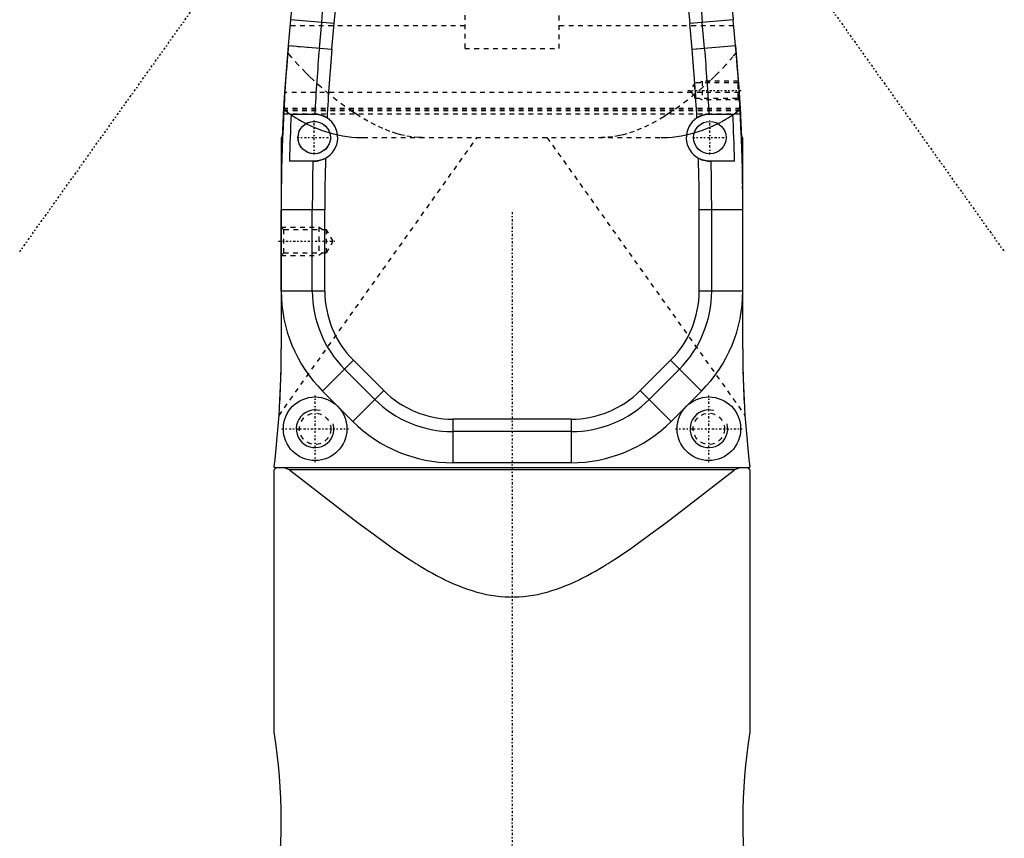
# Model space of a CAD drawing. Extents: x -565 to 216, y -1 to 791.
# Tile 8 of 13: x -205 to 5, y 451 to 625. Entities that reach past the tile are written whole.
import ezdxf

# ---------------------------------------------------------------- set-up
doc = ezdxf.new("R2010")
doc.units = 0
doc.linetypes.add('CENTER', pattern=[1.5, 0.45, -0.5, 0.05, -0.5])
doc.linetypes.add('DASHED', pattern=[2, 1, -1])
for name, color, linetype in [('AM_0', 7, 'CONTINUOUS'), ('AM_10', 7, 'CONTINUOUS'), ('AM_3', 7, 'DASHED'), ('AM_7', 7, 'CENTER')]:
    doc.layers.add(name, color=color, linetype=linetype)

msp = doc.modelspace()

# ---------------------------------------------------------------- linework, layer by layer
at = {"layer": 'AM_0', "color": 7, "linetype": 'CONTINUOUS'}
for p, q in [((-147.44, 619.54), (-146.96, 625.02)), ((-137.75, 624.21), (-146.96, 625.02)), ((-140.87, 618.96), (-140.39, 624.44)), ((-138.23, 618.73), (-137.75, 624.21)), ((-53.04, 625.02), (-62.25, 624.21)), ((-61.77, 618.73), (-62.25, 624.21)), ((-59.13, 618.96), (-59.61, 624.44)), ((-52.56, 619.54), (-53.04, 625.02)), ((-148.22, 609.59), (-147.48, 619.54)), ((-147.48, 619.54), (-138.23, 618.73)), ((-61.77, 618.73), (-52.52, 619.54)), ((-52.52, 619.54), (-51.78, 609.59)), ((-51.92, 611.68), (-51.69, 608.09)), ((-148.48, 605), (-148.22, 609.59)), ((-51.78, 609.59), (-51.52, 605)), ((-148.7, 600), (-148.42, 606.2)), ((-146.88, 605), (-141.87, 605)), ((-58.13, 605), (-53.12, 605)), ((-51.58, 606.2), (-51.3, 600)), ((-149, 600), (-149, 555.17)), ((-148.7, 600), (-149, 600)), ((-51, 600), (-51.3, 600)), ((-51, 555.17), (-51, 600)), ((-142, 595), (-147.27, 595)), ((-52.73, 595), (-58, 595)), ((-149, 567.43), (-149, 584.68)), ((-139.75, 584.68), (-149, 584.68)), ((-142.4, 567.43), (-142.4, 584.68)), ((-139.75, 567.43), (-139.75, 584.68)), ((-51, 584.68), (-60.25, 584.68)), ((-60.25, 567.43), (-60.25, 584.68)), ((-57.6, 567.43), (-57.6, 584.68)), ((-51, 567.43), (-51, 584.68)), ((-139.75, 567.43), (-149, 567.43)), ((-51, 567.43), (-60.25, 567.43)), ((-133.67, 552.75), (-140.21, 546.21)), ((-127.24, 546.33), (-133.67, 552.75)), ((-72.76, 546.33), (-66.33, 552.75)), ((-59.79, 546.21), (-66.33, 552.75)), ((-129.12, 544.45), (-135.55, 550.88)), ((-70.88, 544.45), (-64.45, 550.88)), ((-133.78, 539.79), (-140.21, 546.21)), ((-127.24, 546.33), (-133.78, 539.79)), ((-66.22, 539.79), (-72.76, 546.33)), ((-66.22, 539.79), (-59.79, 546.21)), ((-112.57, 540.25), (-112.57, 531)), ((-87.43, 540.25), (-112.57, 540.25)), ((-87.43, 540.25), (-87.43, 531)), ((-87.43, 537.6), (-112.57, 537.6)), ((-87.43, 531), (-112.57, 531)), ((-150.5, 530), (-150.5, 530.16)), ((-150, 530), (-150.5, 529.5)), ((-150.5, 530), (-49.5, 530)), ((-150.5, 473.81), (-150.5, 529.5)), ((-147.25, 529.5), (-148.52, 530)), ((-52.75, 529.5), (-147.25, 529.5)), ((-51.48, 530), (-52.75, 529.5)), ((-49.5, 529.5), (-50, 530)), ((-49.5, 530), (-49.5, 530.16)), ((-49.5, 529.5), (-49.5, 473.81))]:
    msp.add_line(p, q, dxfattribs=at)
for points in [[(-141.87, 605, 0), (-141.83, 605, 0), (-141.73, 604.99, 0), (-141.62, 604.99, 0), (-141.57, 604.98, 0), (-141.51, 604.98, 0), (-141.38, 604.96, 0), (-141.25, 604.94, 0), (-141.11, 604.92, 0), (-140.96, 604.89, 0), (-140.81, 604.86, 0), (-140.73, 604.84, 0), (-140.65, 604.81, 0), (-140.49, 604.77, 0), (-140.33, 604.71, 0), (-140.16, 604.65, 0), (-139.99, 604.58, 0), (-139.83, 604.5, 0), (-139.75, 604.46, 0), (-139.66, 604.42, 0), (-139.5, 604.33, 0), (-139.34, 604.24, 0), (-139.26, 604.18, 0)], [(-60.74, 604.18, 0), (-60.66, 604.24, 0), (-60.5, 604.33, 0), (-60.33, 604.42, 0), (-60.25, 604.46, 0), (-60.17, 604.5, 0), (-60, 604.58, 0), (-59.84, 604.65, 0), (-59.74, 604.69, 0), (-59.71, 604.7, 0), (-59.68, 604.71, 0), (-59.67, 604.71, 0), (-59.66, 604.72, 0), (-59.63, 604.73, 0), (-59.6, 604.74, 0), (-59.51, 604.77, 0), (-59.35, 604.82, 0), (-59.27, 604.84, 0), (-59.19, 604.86, 0), (-59.04, 604.89, 0), (-58.89, 604.92, 0), (-58.75, 604.94, 0), (-58.62, 604.96, 0), (-58.49, 604.98, 0), (-58.43, 604.98, 0), (-58.38, 604.99, 0), (-58.27, 604.99, 0), (-58.17, 605, 0), (-58.13, 605, 0)], [(-139.6, 595.61, 0), (-139.67, 595.58, 0), (-139.81, 595.5, 0), (-139.95, 595.44, 0), (-140.03, 595.41, 0), (-140.1, 595.37, 0), (-140.25, 595.32, 0), (-140.39, 595.26, 0), (-140.54, 595.22, 0), (-140.69, 595.18, 0), (-140.83, 595.14, 0), (-140.9, 595.12, 0), (-140.97, 595.11, 0), (-141.11, 595.08, 0), (-141.24, 595.06, 0), (-141.37, 595.04, 0), (-141.5, 595.03, 0), (-141.62, 595.01, 0), (-141.68, 595.01, 0), (-141.74, 595.01, 0), (-141.85, 595, 0), (-141.95, 595, 0), (-142, 595, 0)], [(-58, 595, 0), (-58.05, 595, 0), (-58.15, 595, 0), (-58.26, 595.01, 0), (-58.32, 595.01, 0), (-58.38, 595.01, 0), (-58.5, 595.03, 0), (-58.63, 595.04, 0), (-58.76, 595.06, 0), (-58.89, 595.08, 0), (-59.03, 595.11, 0), (-59.1, 595.12, 0), (-59.17, 595.14, 0), (-59.32, 595.18, 0), (-59.46, 595.22, 0), (-59.6, 595.26, 0), (-59.75, 595.32, 0), (-59.9, 595.37, 0), (-59.97, 595.4, 0), (-60.04, 595.44, 0), (-60.19, 595.5, 0), (-60.33, 595.58, 0), (-60.4, 595.61, 0)], [(-147.25, 529.5, 0), (-144.76, 527.59, 0), (-140.03, 523.94, 0), (-135.09, 520.12, 0), (-132.57, 518.19, 0), (-130.07, 516.31, 0), (-125.21, 512.8, 0), (-122.17, 510.75, 0), (-121.28, 510.18, 0), (-120.39, 509.61, 0), (-119.95, 509.34, 0), (-119.5, 509.07, 0), (-118.62, 508.54, 0), (-117.75, 508.03, 0), (-116.89, 507.55, 0), (-116.03, 507.09, 0), (-115.15, 506.63, 0), (-114.7, 506.41, 0), (-114.25, 506.18, 0), (-113.33, 505.75, 0), (-112.39, 505.33, 0), (-111.43, 504.93, 0), (-110.46, 504.55, 0), (-109.48, 504.19, 0), (-108.98, 504.03, 0), (-108.48, 503.87, 0), (-107.48, 503.57, 0), (-106.48, 503.31, 0), (-105.47, 503.08, 0), (-104.46, 502.89, 0), (-103.45, 502.74, 0), (-102.95, 502.68, 0), (-102.45, 502.63, 0), (-101.46, 502.56, 0), (-100.48, 502.52, 0), (-100, 502.51, 0), (-99.52, 502.52, 0), (-98.54, 502.56, 0), (-97.55, 502.63, 0), (-97.05, 502.68, 0), (-96.55, 502.74, 0), (-95.54, 502.89, 0), (-94.53, 503.08, 0), (-93.52, 503.31, 0), (-92.52, 503.57, 0), (-91.52, 503.87, 0), (-91.02, 504.03, 0), (-90.52, 504.19, 0), (-89.54, 504.55, 0), (-88.57, 504.93, 0), (-87.61, 505.33, 0), (-86.67, 505.75, 0), (-85.75, 506.18, 0), (-85.3, 506.41, 0), (-84.85, 506.63, 0), (-83.97, 507.09, 0), (-83.11, 507.55, 0), (-82.25, 508.03, 0), (-81.38, 508.54, 0), (-80.5, 509.07, 0), (-80.05, 509.34, 0), (-79.61, 509.61, 0), (-78.72, 510.18, 0), (-77.83, 510.75, 0), (-74.79, 512.8, 0), (-69.93, 516.31, 0), (-67.43, 518.19, 0), (-64.91, 520.12, 0), (-59.97, 523.94, 0), (-55.24, 527.59, 0), (-52.75, 529.5, 0)]]:
    msp.add_polyline3d(points, dxfattribs=at)
for centre, radius in [((-142, 600), 3.43), ((-58, 600), 3.45), ((-141.8, 538.21), 6.75), ((-58.2, 538.21), 6.75)]:
    msp.add_circle(centre, radius, dxfattribs=at)
for centre, radius, start, end in [((-545.44, 659.88), 400, 355, 5), ((-545.44, 659.88), 406.6, 355, 5), ((-545.44, 659.88), 409.25, 355, 5), ((345.44, 659.88), 409.25, 175.0627, 185), ((345.44, 659.88), 406.6, 175.0566, 185), ((345.44, 659.88), 400, 175.0411, 185), ((251, 584.68), 400, 175, 180), ((251, 584.68), 393.4, 175, 177.0391), ((-451, 584.68), 393.4, 2.9609, 5), ((-451, 584.68), 400, 0, 5), ((251, 584.68), 390.75, 175, 177.1385), ((-451, 584.68), 390.75, 2.8615, 5), ((251, 584.68), 398.4, 177.0761, 178.5153), ((-142, 600), 5, 298.7116, 56.8229), ((-58, 600), 5, 123.1771, 241.2884), ((-451, 584.68), 398.4, 1.4847, 2.9239), ((251, 584.68), 393.4, 178.4965, 180), ((251, 584.68), 390.75, 178.3961, 180), ((-451, 584.68), 390.75, 0, 1.6039), ((-451, 584.68), 393.4, 0, 1.5035), ((-119, 567.43), 30, 180, 225), ((-119, 567.43), 23.4, 180, 225), ((-119, 567.43), 20.75, 180, 225), ((-81, 567.43), 20.75, 315, 0), ((-81, 567.43), 23.4, 315, 0), ((-81, 567.43), 30, 315, 0), ((-349, 554.62), 200, 352.9765, 0.1584), ((149, 554.62), 200, 179.8416, 187.0235), ((-112.57, 561), 20.75, 225, 270), ((-87.43, 561), 20.75, 270, 315), ((-112.57, 561), 23.4, 225, 270), ((-87.43, 561), 23.4, 270, 315), ((-112.57, 561), 30, 225, 270), ((-87.43, 561), 30, 270, 315), ((-266.36, 455.11), 117.36, 350.8296, 9.1704), ((66.36, 455.11), 117.36, 170.8296, 189.1704)]:
    msp.add_arc(centre, radius, start, end, dxfattribs=at)
at = {"layer": 'AM_10', "color": 7, "linetype": 'CONTINUOUS'}
for centre in [(-141.8, 538.21), (-58.2, 538.21)]:
    msp.add_arc(centre, 4, 75, 15, dxfattribs=at)
at = {"layer": 'AM_3', "color": 6, "linetype": 'DASHED'}
for p, q in [((-110, 670), (-110, 618.88)), ((-90, 618.88), (-90, 670)), ((-146.96, 625.02), (-146.71, 628.01)), ((-53.29, 628.01), (-53.04, 625.02)), ((-110, 623.72), (-147.07, 623.72)), ((-52.93, 623.72), (-90, 623.72)), ((-147.48, 619.54), (-140.9, 618.96)), ((-110, 618.88), (-90, 618.88)), ((-61.77, 618.73), (-59.13, 618.96)), ((-61.2, 611.62), (-62.14, 610)), ((-51.98, 611.62), (-61.2, 611.62)), ((-61.2, 608.38), (-61.2, 611.62)), ((-60.26, 611.62), (-59.6, 612)), ((-51.94, 612), (-59.6, 612)), ((-59.6, 612), (-59.6, 608)), ((-51.92, 611.68), (-51.98, 611.62)), ((-51.98, 608.38), (-51.98, 611.62)), ((-51.78, 609.59), (-148.22, 609.59)), ((-62.14, 610), (-61.2, 608.38)), ((-61.2, 608.38), (-51.98, 608.38)), ((-60.26, 608.38), (-59.6, 608)), ((-51.98, 608.38), (-51.69, 608.09)), ((-51.68, 608), (-59.6, 608)), ((-51.52, 605), (-148.48, 605)), ((-51.56, 605.7), (-148.44, 605.7)), ((-51.57, 606), (-148.43, 606)), ((-51.58, 606.2), (-148.42, 606.2)), ((-149.46, 541.06), (-107.43, 600)), ((-131.61, 600), (-68.39, 600)), ((-92.57, 600), (-50.54, 541.06)), ((-148.46, 580.46), (-149, 581)), ((-149, 581), (-141, 581)), ((-139.4, 580.46), (-148.46, 580.46)), ((-148.46, 575.54), (-148.46, 580.46)), ((-140.25, 580.46), (-141, 581)), ((-141, 581), (-141, 575)), ((-137.98, 578), (-139.4, 580.46)), ((-139.4, 575.54), (-139.4, 580.46)), ((-139.4, 575.54), (-137.98, 578)), ((-149, 575), (-148.46, 575.54)), ((-149, 575), (-141, 575)), ((-148.46, 575.54), (-139.4, 575.54)), ((-140.25, 575.54), (-141, 575))]:
    msp.add_line(p, q, dxfattribs=at)
for points in [[(-119.01, 600, 0), (-119.77, 600.02, 0), (-121.31, 600.15, 0), (-122.85, 600.42, 0), (-123.62, 600.6, 0), (-124.39, 600.81, 0), (-125.93, 601.32, 0), (-127.45, 601.92, 0), (-129.01, 602.64, 0), (-130.6, 603.48, 0), (-132.22, 604.43, 0), (-133.04, 604.94, 0), (-133.87, 605.48, 0), (-135.53, 606.64, 0), (-137.2, 607.9, 0), (-138.87, 609.25, 0), (-140.54, 610.68, 0), (-142.18, 612.19, 0), (-143, 612.97, 0), (-143.8, 613.77, 0), (-145.37, 615.42, 0), (-146.88, 617.15, 0), (-147.6, 618.04, 0)], [(-52.4, 618.04, 0), (-53.12, 617.15, 0), (-54.63, 615.42, 0), (-56.2, 613.77, 0), (-57, 612.97, 0), (-57.82, 612.19, 0), (-59.46, 610.68, 0), (-61.13, 609.25, 0), (-62.8, 607.9, 0), (-64.47, 606.64, 0), (-66.13, 605.48, 0), (-66.96, 604.94, 0), (-67.78, 604.43, 0), (-69.4, 603.48, 0), (-70.99, 602.64, 0), (-72.55, 601.92, 0), (-74.07, 601.32, 0), (-75.61, 600.81, 0), (-76.38, 600.6, 0), (-77.15, 600.42, 0), (-78.69, 600.15, 0), (-80.23, 600.02, 0), (-80.99, 600, 0)], [(-148.43, 605.99, 0), (-148.02, 605.66, 0), (-147.18, 605.03, 0), (-146.31, 604.45, 0), (-145.87, 604.17, 0), (-145.43, 603.9, 0), (-144.52, 603.39, 0), (-143.61, 602.92, 0), (-142.68, 602.48, 0), (-141.73, 602.07, 0), (-140.78, 601.7, 0), (-140.31, 601.53, 0), (-139.83, 601.37, 0), (-138.86, 601.07, 0), (-137.9, 600.8, 0), (-136.93, 600.58, 0), (-135.96, 600.39, 0), (-134.98, 600.23, 0), (-134.5, 600.17, 0), (-134.01, 600.12, 0), (-133.05, 600.04, 0), (-132.09, 600, 0), (-131.61, 600, 0)], [(-68.39, 600, 0), (-67.91, 600, 0), (-66.95, 600.04, 0), (-65.99, 600.12, 0), (-65.5, 600.17, 0), (-65.02, 600.23, 0), (-64.04, 600.39, 0), (-63.07, 600.58, 0), (-62.1, 600.8, 0), (-61.14, 601.07, 0), (-60.17, 601.37, 0), (-59.69, 601.53, 0), (-59.22, 601.7, 0), (-58.27, 602.07, 0), (-57.32, 602.48, 0), (-56.39, 602.92, 0), (-55.48, 603.39, 0), (-54.57, 603.9, 0), (-54.13, 604.17, 0), (-53.69, 604.45, 0), (-52.82, 605.03, 0), (-51.98, 605.66, 0), (-51.57, 605.99, 0)], [(-149.46, 541.06, 0), (-149.46, 541.07, 0), (-149.45, 541.17, 0), (-149.44, 541.38, 0), (-149.43, 541.52, 0), (-149.42, 541.68, 0), (-149.39, 542.09, 0), (-149.36, 542.6, 0), (-149.33, 543.2, 0), (-149.29, 543.89, 0), (-149.25, 544.67, 0), (-149.23, 545.09, 0), (-149.21, 545.53, 0), (-149.17, 546.46, 0), (-149.13, 547.47, 0), (-149.09, 548.53, 0), (-149.06, 549.65, 0), (-149.04, 550.82, 0), (-149.02, 551.42, 0), (-149.02, 552.02, 0), (-149, 553.27, 0), (-149, 554.53, 0), (-149, 555.17, 0)], [(-51, 555.17, 0), (-51, 554.53, 0), (-51, 553.27, 0), (-50.98, 552.02, 0), (-50.98, 551.42, 0), (-50.96, 550.82, 0), (-50.94, 549.65, 0), (-50.91, 548.53, 0), (-50.87, 547.47, 0), (-50.83, 546.46, 0), (-50.79, 545.53, 0), (-50.77, 545.09, 0), (-50.75, 544.67, 0), (-50.71, 543.89, 0), (-50.67, 543.2, 0), (-50.64, 542.6, 0), (-50.61, 542.09, 0), (-50.58, 541.68, 0), (-50.57, 541.52, 0), (-50.56, 541.38, 0), (-50.55, 541.17, 0), (-50.54, 541.07, 0), (-50.54, 541.06, 0)]]:
    msp.add_polyline3d(points, dxfattribs=at)
for centre, radius in [((-142, 600), 3.45), ((-141.8, 538.21), 3.32), ((-58.2, 538.21), 3.32)]:
    msp.add_circle(centre, radius, dxfattribs=at)
for centre, radius, start, end in [((-142, 600), 5, 56.8229, 90), ((-58, 600), 5, 90, 123.1771), ((-451, 584.68), 400, 0, 2.1953), ((-142, 600), 5, 270, 298.7116), ((-58, 600), 5, 241.2884, 270)]:
    msp.add_arc(centre, radius, start, end, dxfattribs=at)
at = {"layer": 'AM_7', "color": 4, "linetype": 'CENTER'}
for p, q in [((-204.53, 575.79), (-158.25, 640.69)), ((-41.75, 640.69), (4.53, 575.79)), ((-62.66, 610), (-51.07, 610)), ((-142, 596.38), (-142, 603.62)), ((-58, 596.38), (-58, 603.62)), ((-145.62, 600), (-138.38, 600)), ((-61.62, 600), (-54.38, 600)), ((-100, 584.21), (-100, 258.05)), ((-149.55, 578), (-137.43, 578)), ((-141.8, 531.12), (-141.8, 545.3)), ((-58.2, 531.12), (-58.2, 545.3)), ((-148.89, 538.21), (-134.71, 538.21)), ((-65.29, 538.21), (-51.11, 538.21))]:
    msp.add_line(p, q, dxfattribs=at)

doc.saveas('drawing.dxf')
